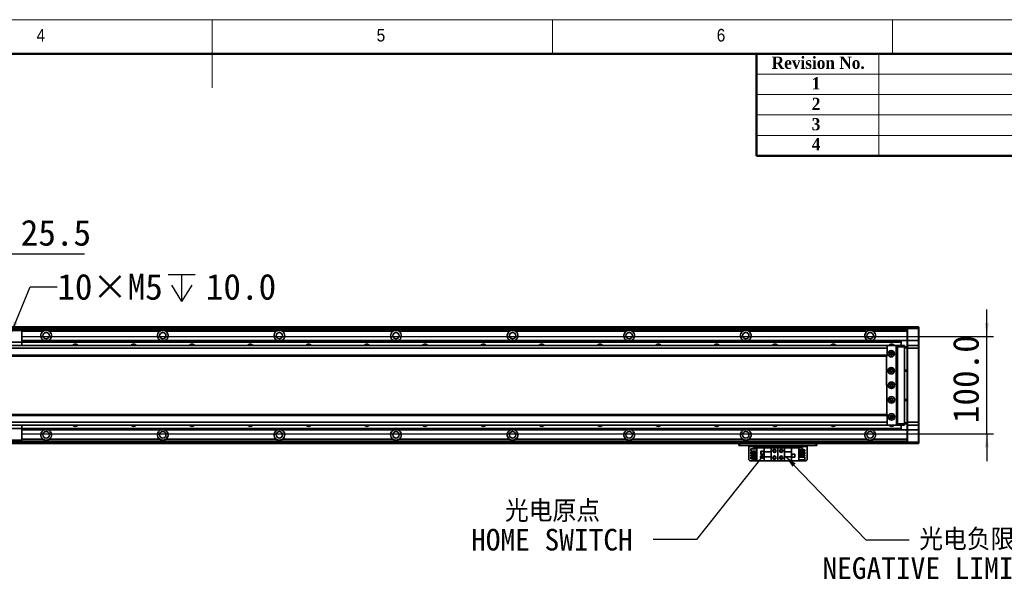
# Model space of a CAD drawing. Header units: millimetres. Extents: x 35 to 2905, y 35 to 2044.
# Tile 6 of 7: x 1272 to 2285, y 1468 to 2044. Entities that reach past the tile are written whole.
import ezdxf

# ---------------------------------------------------------------- set-up
doc = ezdxf.new("R2010")
doc.units = ezdxf.units.MM
doc.header["$LTSCALE"] = 7
doc.layers.add('黑色实线', color=7, linetype='Continuous')
doc.styles.add('SLDTEXTSTYLE1', font='Gothic.ttf', dxfattribs={"width": 0.913})
doc.styles.add('SLDTEXTSTYLE2', font='timesbd.ttf', dxfattribs={"width": 0.933})
doc.styles.add('SLDTEXTSTYLE8', font='txt')
doc.styles.add('SLDTEXTSTYLE9', font='txt', dxfattribs={"bigfont": 'bigfont'})
doc.dimstyles.new('SLDDIMSTYLE0', dxfattribs={"dimtxt": 26.6, "dimasz": 14, "dimexe": 0, "dimexo": 0.0625, "dimgap": 6.65, "dimtad": 2, "dimdec": 1, "dimrnd": 1e-09, "dimzin": 4, "dimdsep": 46, "dimtxsty": 'SLDTEXTSTYLE8', "dimsah": 1, "dimcen": 0.09, "dimadec": 0, "dimazin": 1, "dimtfac": 1, "dimtdec": 1, "dimtmove": 0, "dimatfit": 0, "dimfxl": 0, "dimfrac": 2, "dimtolj": 1, "dimtzin": 12, "dimarcsym": 0})
doc.dimstyles.new('SLDDIMSTYLE1', dxfattribs={"dimtxt": 26.6, "dimasz": 14, "dimexe": 0, "dimexo": 0.0625, "dimgap": 6.65, "dimtad": 2, "dimdec": 1, "dimrnd": 1e-09, "dimzin": 12, "dimdsep": 46, "dimtxsty": 'SLDTEXTSTYLE8', "dimsah": 1, "dimcen": 0.09, "dimadec": 0, "dimazin": 3, "dimtfac": 1, "dimtdec": 1, "dimtmove": 0, "dimatfit": 0, "dimfxl": 0, "dimfrac": 2, "dimtolj": 1, "dimtzin": 12, "dimarcsym": 0})
doc.dimstyles.new('SLDDIMSTYLE2', dxfattribs={"dimtxt": 0.18, "dimasz": 14, "dimexe": 0, "dimexo": 0.0625, "dimgap": 0, "dimtad": 0, "dimtih": 1, "dimtoh": 1, "dimdec": 0, "dimrnd": 1e-09, "dimzin": 0, "dimdsep": 46, "dimtxsty": 'Standard', "dimsah": 1, "dimcen": 0.09, "dimadec": 0, "dimazin": 0, "dimtfac": 14, "dimtdec": 0, "dimtofl": 0, "dimtmove": 0, "dimatfit": 3, "dimfxl": 0, "dimfrac": 2, "dimtolj": 1, "dimtzin": 0, "dimarcsym": 0})
doc.dimstyles.new('SLDDIMSTYLE4', dxfattribs={"dimtxt": 26.6, "dimasz": 14, "dimexe": 0, "dimexo": 0.0625, "dimgap": 6.65, "dimtad": 0, "dimtih": 1, "dimtoh": 1, "dimdec": 1, "dimrnd": 1e-09, "dimzin": 12, "dimdsep": 46, "dimtxsty": 'SLDTEXTSTYLE8', "dimsah": 1, "dimcen": 0, "dimadec": 0, "dimazin": 3, "dimtfac": 1, "dimtdec": 1, "dimtofl": 0, "dimtmove": 0, "dimatfit": 3, "dimfxl": 0, "dimfrac": 2, "dimtolj": 1, "dimtzin": 12, "dimarcsym": 0})
doc.dimstyles.new('SLDDIMSTYLE6', dxfattribs={"dimtxt": 0.18, "dimasz": 4.2, "dimexe": 0, "dimexo": 0.0625, "dimgap": 0, "dimtad": 0, "dimtih": 1, "dimtoh": 1, "dimdec": 0, "dimrnd": 1e-09, "dimzin": 0, "dimdsep": 46, "dimtxsty": 'Standard', "dimblk1": 'DOT', "dimblk2": 'DOT', "dimsah": 1, "dimcen": 0.09, "dimadec": 0, "dimazin": 0, "dimtfac": 4.2, "dimtdec": 0, "dimtofl": 0, "dimtmove": 0, "dimatfit": 3, "dimldrblk": 'DOT', "dimfxl": 0, "dimfrac": 2, "dimtolj": 1, "dimtzin": 0, "dimarcsym": 0})

# ---------------------------------------------------------------- blocks, each defined once
blk = doc.blocks.new('_D_7')
at = {"layer": '黑色实线'}
for p, q in [((2267.1, 1718), (2267.1, 1746)), ((1275.1, 1718), (2274.1, 1718)), ((2267.1, 1618), (2267.1, 1718)), ((1275.1, 1618), (2274.1, 1618)), ((2267.1, 1618), (2267.1, 1590))]:
    blk.add_line(p, q, dxfattribs=at)
for points in [[(2267.1, 1718), (2269.2, 1732), (2265, 1732)], [(2267.1, 1618), (2265, 1604), (2269.2, 1604)]]:
    blk.add_solid(points, dxfattribs=at)
at = {"layer": '黑色实线', "insert": (2232.2, 1629), "char_height": 26.6, "attachment_point": 1, "rotation": 90, "style": 'SLDTEXTSTYLE8'}
blk.add_mtext('100.0', dxfattribs=at)
blk = doc.blocks.new('SW_SYMBOL_HOLE_DEPTH')
at = {"layer": '黑色实线', "color": 0}
for p, q in [((0, 6125), (5600, 6125)), ((2800, 6125), (2800, 525)), ((700, 3885), (2800, 525)), ((4900, 3885), (2800, 525))]:
    blk.add_line(p, q, dxfattribs=at)
blk = doc.blocks.new('_D_9')
at = {"layer": '黑色实线'}
for p, q in [((1262.4, 1719.9), (1282.5, 1769.2)), ((1282.5, 1769.2), (1310.5, 1769.2))]:
    blk.add_line(p, q, dxfattribs=at)
blk.add_solid([(1262.4, 1719.9), (1269.6, 1732.1), (1265.7, 1733.6)], dxfattribs=at)
at = {"layer": '黑色实线', "xscale": 0.004985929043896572, "yscale": 0.004985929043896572, "zscale": 0.004985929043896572}
blk.add_blockref('SW_SYMBOL_HOLE_DEPTH', (1424.5, 1751.5), dxfattribs=at)
at = {"layer": '黑色实线', "char_height": 26.6, "attachment_point": 1, "style": 'SLDTEXTSTYLE8'}
for s, insert in [('10×M5', (1310.5, 1782.6)), ('10.0', (1463.4, 1782.6))]:
    blk.add_mtext(s, dxfattribs=dict(at, insert=insert))
blk = doc.blocks.new('_D_13')
at = {"layer": '黑色实线'}
for p, q in [((1204.6, 1631.5), (1204.6, 1810.3)), ((1230.1, 1631.5), (1230.1, 1810.3)), ((1204.6, 1803.3), (1176.6, 1803.3)), ((1230.1, 1803.3), (1204.6, 1803.3)), ((1230.1, 1803.3), (1338.5, 1803.3))]:
    blk.add_line(p, q, dxfattribs=at)
for points in [[(1204.6, 1803.3), (1190.6, 1805.4), (1190.6, 1801.2)], [(1230.1, 1803.3), (1244.1, 1801.2), (1244.1, 1805.4)]]:
    blk.add_solid(points, dxfattribs=at)
at = {"layer": '黑色实线', "insert": (1272.9, 1838.2), "char_height": 26.6, "attachment_point": 1, "style": 'SLDTEXTSTYLE8'}
blk.add_mtext('25.5', dxfattribs=at)
blk = doc.blocks.new('SW_NOTE_5')
at = {"layer": '黑色实线', "color": 0, "attachment_point": 2}
for s, insert, char_height, style in [('光电原点', (-103.6, 40.3), 22.23, 'SLDTEXTSTYLE9'), ('HOME SWITCH', (-104.2, 10.9), 22.225, 'SLDTEXTSTYLE8')]:
    blk.add_mtext(s, dxfattribs=dict(at, insert=insert, char_height=char_height, style=style))
blk = doc.blocks.new('_DOT')
at = {"color": 0, "linetype": 'ByBlock', "lineweight": -2}
blk.add_line((-0.5, 0), (-1, 0), dxfattribs=at)
at = {"color": 0, "linetype": 'ByBlock', "const_width": 0.5}
blk.add_lwpolyline([(-0.25, 0, 1), (0.25, 0, 1)], format="xyb", close=True, dxfattribs=at)
blk = doc.blocks.new('SW_NOTE_6')
at = {"layer": '黑色实线', "color": 0, "attachment_point": 2}
for s, insert, char_height, style in [('光电负限位', (71.7, 11.5), 22.23, 'SLDTEXTSTYLE9'), ('NEGATIVE LIMIT SWITCH', (69.7, -17.9), 22.225, 'SLDTEXTSTYLE8')]:
    blk.add_mtext(s, dxfattribs=dict(at, insert=insert, char_height=char_height, style=style))

msp = doc.modelspace()

# ---------------------------------------------------------------- linework, layer by layer
at = {"color": 7, "linetype": 'Continuous', "lineweight": 18}
for p, q in [((2905, 2044), (35, 2044)), ((1470, 2044), (1470, 1974)), ((1820, 2009), (1820, 2044)), ((2170, 2044), (2170, 2009)), ((70, 2009), (2870, 2009)), ((2156, 2009), (2156, 1904)), ((2030, 1988), (2870, 1988)), ((2030, 1967), (2870, 1967)), ((2030, 1946), (2870, 1946)), ((2030, 1925), (2870, 1925))]:
    msp.add_line(p, q, dxfattribs=at)
at = {"color": 7, "linetype": 'Continuous', "lineweight": 50}
for p, q in [((2870, 2009), (70, 2009)), ((2030, 2009), (2030, 1904)), ((2870, 1904), (2030, 1904))]:
    msp.add_line(p, q, dxfattribs=at)
at = {"color": 7, "linetype": 'Continuous', "lineweight": 35}
for p, q in [((1274.07, 1724.45), (1084.07, 1724.45)), ((2185.07, 1727.95), (1247.07, 1727.95)), ((1247.07, 1727.75), (2099.07, 1727.75)), ((1247.07, 1727.55), (2099.07, 1727.55)), ((2185.07, 1727.45), (1247.07, 1727.45)), ((2185.07, 1725.45), (1247.07, 1725.45)), ((1274.07, 1724.45), (1274.07, 1712.45)), ((1415.9, 1723.45), (1302.23, 1723.45)), ((1535.9, 1723.45), (1422.23, 1723.45)), ((1655.9, 1723.45), (1542.23, 1723.45)), ((1775.9, 1723.45), (1662.23, 1723.45)), ((1895.9, 1723.45), (1782.23, 1723.45)), ((2015.9, 1723.45), (1902.23, 1723.45)), ((2142.44, 1723.45), (2022.23, 1723.45)), ((2099.07, 1727.75), (2099.07, 1727.55)), ((2099.07, 1727.45), (2099.07, 1727.55)), ((2142.44, 1723.45), (2142.44, 1721.92)), ((2185.07, 1723.45), (2150.23, 1723.45)), ((2185.07, 1727.65), (2185.37, 1727.95)), ((2185.07, 1727.95), (2185.07, 1727.65)), ((2185.07, 1726.45), (2185.07, 1727.65)), ((2185.07, 1726.45), (2185.37, 1726.45)), ((2185.07, 1713.95), (2185.07, 1726.45)), ((2185.37, 1727.95), (2185.37, 1726.45)), ((2185.37, 1727.95), (2196.77, 1727.95)), ((2196.77, 1726.45), (2185.37, 1726.45)), ((2185.37, 1726.45), (2185.37, 1713.95)), ((2196.77, 1726.45), (2196.77, 1727.95)), ((2196.77, 1727.95), (2197.07, 1727.65)), ((2196.77, 1726.45), (2197.07, 1726.45)), ((2196.77, 1713.95), (2196.77, 1726.45)), ((2197.07, 1727.65), (2197.07, 1726.45)), ((2197.07, 1726.45), (2197.07, 1713.95)), ((1274.07, 1713.95), (2179.07, 1713.95)), ((1274.07, 1713.65), (2179.07, 1713.65)), ((1274.07, 1712.75), (2179.07, 1712.75)), ((2179.07, 1713.95), (2179.07, 1713.65)), ((2185.07, 1713.95), (2179.07, 1713.95)), ((2179.07, 1713.65), (2179.07, 1712.75)), ((2179.07, 1712.75), (2179.07, 1712.46)), ((2185.07, 1713.95), (2185.37, 1713.95)), ((2185.07, 1708.65), (2185.07, 1713.95)), ((2185.37, 1713.95), (2185.37, 1708.95)), ((2185.37, 1713.95), (2196.77, 1713.95)), ((2196.77, 1708.95), (2196.77, 1713.95)), ((2196.77, 1713.95), (2197.07, 1713.95)), ((2197.07, 1713.95), (2197.07, 1708.65)), ((2164.57, 1708.95), (193.57, 1708.95)), ((2164.57, 1705.95), (193.57, 1705.95)), ((1274.07, 1712.45), (1084.07, 1712.45)), ((1274.07, 1712.46), (2179.07, 1712.46)), ((1274.07, 1712.45), (1274.07, 1708.95)), ((2164.17, 1708.92), (2163.67, 1708.42)), ((2163.67, 1708.42), (2163.67, 1708.31)), ((2173.17, 1708.97), (2164.17, 1708.92)), ((2164.57, 1708.95), (2164.57, 1708.93)), ((2164.57, 1708.31), (2164.57, 1705.95)), ((2164.57, 1705.95), (2164.57, 1698.95)), ((2164.87, 1708.95), (2164.84, 1708.93)), ((2164.87, 1708.93), (2164.87, 1708.95)), ((2164.87, 1708.95), (2168.87, 1708.95)), ((2173.67, 1708.48), (2173.17, 1708.97)), ((2173.19, 1708.95), (2175.07, 1708.95)), ((2175.07, 1708.65), (2173.5, 1708.65)), ((2174.11, 1627.48), (2173.67, 1708.48)), ((2174.57, 1706.95), (2173.68, 1706.95)), ((2174.57, 1628.95), (2174.57, 1706.95)), ((2175.07, 1707.45), (2175.07, 1708.95)), ((2175.07, 1708.95), (2182.27, 1708.95)), ((2175.07, 1628.45), (2175.07, 1707.45)), ((2182.27, 1707.45), (2175.07, 1707.45)), ((2179.07, 1712.46), (2179.07, 1708.95)), ((2182.27, 1707.45), (2182.27, 1708.95)), ((2182.57, 1708.65), (2182.27, 1708.95)), ((2182.27, 1628.45), (2182.27, 1707.45)), ((2182.57, 1707.45), (2182.27, 1707.45)), ((2182.57, 1708.65), (2182.57, 1707.45)), ((2182.57, 1707.45), (2182.57, 1628.45)), ((2182.57, 1707.45), (2185.07, 1707.45)), ((2185.07, 1706.45), (2182.57, 1706.45)), ((2185.37, 1708.95), (2185.07, 1708.65)), ((2185.07, 1705.95), (2185.07, 1708.65)), ((2185.37, 1705.95), (2185.07, 1705.95)), ((2185.07, 1629.95), (2185.07, 1705.95)), ((2185.37, 1708.95), (2185.37, 1705.95)), ((2185.37, 1708.95), (2196.77, 1708.95)), ((2185.37, 1705.95), (2185.37, 1629.95)), ((2196.77, 1705.95), (2185.37, 1705.95)), ((2196.77, 1705.95), (2196.77, 1708.95)), ((2196.77, 1708.95), (2197.07, 1708.65)), ((2196.77, 1629.95), (2196.77, 1705.95)), ((2196.77, 1705.95), (2197.07, 1705.95)), ((2197.07, 1708.65), (2197.07, 1705.95)), ((2197.07, 1705.95), (2197.07, 1629.95)), ((2164.57, 1698.95), (193.57, 1698.95)), ((193.57, 1697.95), (2164.57, 1697.95)), ((2163.73, 1697.95), (2164.05, 1637.95)), ((2164.57, 1698.95), (2164.57, 1697.95)), ((2170.21, 1700.95), (2167.92, 1700.95)), ((2169.07, 1702.05), (2169.36, 1702.02)), ((2169.07, 1684.55), (2169.58, 1684.47)), ((2182.57, 1683.45), (2185.07, 1683.45)), ((2185.07, 1682.45), (2182.57, 1682.45)), ((2182.57, 1653.45), (2185.07, 1653.45)), ((2185.07, 1652.45), (2182.57, 1652.45)), ((2164.57, 1637.95), (193.57, 1637.95)), ((2164.57, 1636.95), (193.57, 1636.95)), ((2164.57, 1637.95), (2164.57, 1636.95)), ((2164.57, 1636.95), (2164.57, 1629.95)), ((2167.92, 1634.95), (2170.21, 1634.95)), ((2164.57, 1629.95), (193.57, 1629.95)), ((2164.57, 1626.95), (193.57, 1626.95)), ((1274.07, 1623.45), (1084.07, 1623.45)), ((1274.07, 1626.95), (1274.07, 1623.45)), ((1274.07, 1623.45), (1274.07, 1611.45)), ((1274.07, 1623.44), (2179.07, 1623.44)), ((1274.07, 1623.15), (2179.07, 1623.15)), ((1274.07, 1622.25), (2179.07, 1622.25)), ((1274.07, 1621.96), (2179.07, 1621.96)), ((2164.11, 1627.59), (2164.11, 1627.42)), ((2164.11, 1627.42), (2164.61, 1626.93)), ((2164.57, 1629.95), (2164.57, 1627.59)), ((2164.57, 1626.97), (2164.57, 1626.95)), ((2164.61, 1626.93), (2173.61, 1626.97)), ((2175.07, 1626.95), (2169.09, 1626.95)), ((2173.61, 1626.97), (2174.11, 1627.48)), ((2173.88, 1627.25), (2175.07, 1627.25)), ((2174.1, 1628.95), (2174.57, 1628.95)), ((2175.07, 1628.45), (2182.27, 1628.45)), ((2175.07, 1626.95), (2175.07, 1628.45)), ((2182.27, 1626.95), (2175.07, 1626.95)), ((2179.07, 1626.95), (2179.07, 1623.44)), ((2179.07, 1623.44), (2179.07, 1623.15)), ((2179.07, 1623.15), (2179.07, 1622.25)), ((2179.07, 1622.25), (2179.07, 1621.96)), ((2185.07, 1621.96), (2179.07, 1621.96)), ((2182.57, 1628.45), (2182.27, 1628.45)), ((2182.27, 1626.95), (2182.27, 1628.45)), ((2182.57, 1627.25), (2182.27, 1626.95)), ((2182.57, 1629.45), (2185.07, 1629.45)), ((2182.57, 1628.45), (2182.57, 1627.25)), ((2185.07, 1628.45), (2182.57, 1628.45)), ((2185.37, 1629.95), (2185.07, 1629.95)), ((2185.07, 1627.25), (2185.07, 1629.95)), ((2185.37, 1626.95), (2185.07, 1627.25)), ((2185.07, 1621.95), (2185.07, 1627.25)), ((2185.37, 1621.95), (2185.07, 1621.95)), ((2185.07, 1609.45), (2185.07, 1621.95)), ((2185.37, 1629.95), (2196.77, 1629.95)), ((2185.37, 1629.95), (2185.37, 1626.95)), ((2196.77, 1626.95), (2185.37, 1626.95)), ((2185.37, 1626.95), (2185.37, 1621.95)), ((2185.37, 1621.95), (2196.77, 1621.95)), ((2185.37, 1621.95), (2185.37, 1609.45)), ((2196.77, 1629.95), (2197.07, 1629.95)), ((2196.77, 1626.95), (2196.77, 1629.95)), ((2196.77, 1626.95), (2197.07, 1627.25)), ((2196.77, 1621.95), (2196.77, 1626.95)), ((2197.07, 1621.95), (2196.77, 1621.95)), ((2196.77, 1609.45), (2196.77, 1621.95)), ((2197.07, 1629.95), (2197.07, 1627.25)), ((2197.07, 1627.25), (2197.07, 1621.95)), ((2197.07, 1621.95), (2197.07, 1609.45)), ((1274.07, 1611.45), (1084.07, 1611.45)), ((1415.9, 1612.46), (1302.23, 1612.46)), ((1535.9, 1612.46), (1422.23, 1612.46)), ((1655.9, 1612.46), (1542.23, 1612.46)), ((1775.9, 1612.46), (1662.23, 1612.46)), ((1895.9, 1612.46), (1782.23, 1612.46)), ((2015.9, 1612.46), (1902.23, 1612.46)), ((2143.9, 1612.46), (2022.23, 1612.46)), ((2185.07, 1612.46), (2150.23, 1612.46)), ((2185.07, 1610.46), (1189.07, 1610.46)), ((2185.07, 1607.95), (1189.07, 1607.95)), ((2012.07, 1605.95), (2012.07, 1607.95)), ((2013.07, 1605.95), (2012.07, 1605.95)), ((2013.07, 1607.95), (2013.07, 1605.95)), ((2091.07, 1605.95), (2013.07, 1605.95)), ((2022.07, 1605.95), (2022.07, 1604.95)), ((2022.07, 1604.95), (2082.07, 1604.95)), ((2022.07, 1591.15), (2022.07, 1604.95)), ((2024.37, 1602.51), (2030.57, 1602.51)), ((2024.37, 1600.01), (2024.37, 1602.51)), ((2026.77, 1603.45), (2030.57, 1603.45)), ((2026.77, 1602.51), (2026.77, 1603.45)), ((2030.57, 1590.15), (2030.57, 1603.75)), ((2030.57, 1603.75), (2038.12, 1603.75)), ((2045.07, 1603.75), (2038.12, 1603.75)), ((2038.12, 1603.75), (2038.12, 1599.45)), ((2045.07, 1599.45), (2045.07, 1603.75)), ((2052.07, 1603.75), (2045.07, 1603.75)), ((2052.07, 1603.75), (2052.07, 1590.15)), ((2052.07, 1603.75), (2059.07, 1603.75)), ((2059.07, 1603.75), (2059.07, 1599.45)), ((2066.02, 1603.75), (2059.07, 1603.75)), ((2066.02, 1599.45), (2066.02, 1603.75)), ((2073.57, 1603.75), (2066.02, 1603.75)), ((2073.57, 1603.75), (2073.57, 1590.15)), ((2077.37, 1603.45), (2073.57, 1603.45)), ((2079.77, 1601.51), (2073.57, 1601.51)), ((2077.37, 1603.45), (2077.37, 1601.51)), ((2079.77, 1601.51), (2079.77, 1600.01)), ((2082.07, 1604.95), (2082.07, 1605.95)), ((2082.07, 1604.95), (2082.07, 1591.15)), ((2091.07, 1605.95), (2091.07, 1607.95)), ((2092.07, 1605.95), (2091.07, 1605.95)), ((2092.07, 1607.95), (2092.07, 1605.95)), ((2185.37, 1609.45), (2185.07, 1609.45)), ((2185.07, 1608.25), (2185.07, 1609.45)), ((2185.37, 1607.95), (2185.07, 1608.25)), ((2185.07, 1608.25), (2185.07, 1607.95)), ((2185.37, 1609.45), (2196.77, 1609.45)), ((2185.37, 1609.45), (2185.37, 1607.95)), ((2196.77, 1607.95), (2185.37, 1607.95)), ((2197.07, 1609.45), (2196.77, 1609.45)), ((2196.77, 1607.95), (2196.77, 1609.45)), ((2197.07, 1608.25), (2196.77, 1607.95)), ((2197.07, 1609.45), (2197.07, 1608.25)), ((2022.07, 1591.15), (2023.07, 1590.15)), ((2024.37, 1600.01), (2030.57, 1600.01)), ((2024.37, 1597.47), (2024.37, 1598.97)), ((2024.37, 1598.97), (2030.57, 1598.97)), ((2024.37, 1597.47), (2030.57, 1597.47)), ((2024.37, 1596.43), (2030.57, 1596.43)), ((2024.37, 1594.93), (2024.37, 1596.43)), ((2024.37, 1594.93), (2030.57, 1594.93)), ((2024.37, 1592.39), (2024.37, 1593.89)), ((2024.37, 1593.89), (2030.57, 1593.89)), ((2024.37, 1592.39), (2030.57, 1592.39)), ((2026.77, 1598.97), (2026.77, 1600.01)), ((2026.77, 1596.43), (2026.77, 1597.47)), ((2026.77, 1593.89), (2026.77, 1594.93)), ((2026.77, 1590.45), (2026.77, 1592.39)), ((2037.87, 1600.05), (2034.67, 1600.05)), ((2034.67, 1600.05), (2034.67, 1596.85)), ((2034.67, 1596.85), (2037.87, 1596.85)), ((2034.77, 1599.95), (2034.77, 1596.95)), ((2037.77, 1599.95), (2034.77, 1599.95)), ((2034.77, 1596.95), (2037.77, 1596.95)), ((2037.77, 1596.95), (2037.77, 1599.95)), ((2037.87, 1596.85), (2037.87, 1600.05)), ((2045.07, 1599.45), (2038.12, 1599.45)), ((2038.12, 1594.45), (2038.12, 1599.45)), ((2038.12, 1594.45), (2045.07, 1594.45)), ((2038.12, 1594.45), (2038.12, 1590.15)), ((2045.07, 1599.45), (2045.07, 1594.45)), ((2045.07, 1590.15), (2045.07, 1594.45)), ((2066.02, 1599.45), (2059.07, 1599.45)), ((2059.07, 1594.45), (2059.07, 1599.45)), ((2059.07, 1594.45), (2066.02, 1594.45)), ((2059.07, 1594.45), (2059.07, 1590.15)), ((2066.02, 1599.45), (2066.02, 1594.45)), ((2066.02, 1590.15), (2066.02, 1594.45)), ((2069.47, 1597.05), (2066.27, 1597.05)), ((2066.27, 1597.05), (2066.27, 1593.85)), ((2066.27, 1593.85), (2069.47, 1593.85)), ((2069.37, 1596.95), (2066.37, 1596.95)), ((2066.37, 1596.95), (2066.37, 1593.95)), ((2066.37, 1593.95), (2069.37, 1593.95)), ((2069.37, 1593.95), (2069.37, 1596.95)), ((2069.47, 1593.85), (2069.47, 1597.05)), ((2079.77, 1600.01), (2073.57, 1600.01)), ((2079.77, 1598.97), (2073.57, 1598.97)), ((2079.77, 1597.47), (2073.57, 1597.47)), ((2079.77, 1596.43), (2073.57, 1596.43)), ((2079.77, 1594.93), (2073.57, 1594.93)), ((2079.77, 1593.89), (2073.57, 1593.89)), ((2079.77, 1591.39), (2073.57, 1591.39)), ((2077.37, 1600.01), (2077.37, 1598.97)), ((2077.37, 1597.47), (2077.37, 1596.43)), ((2077.37, 1594.93), (2077.37, 1593.89)), ((2077.37, 1591.39), (2077.37, 1590.45)), ((2079.77, 1598.97), (2079.77, 1597.47)), ((2079.77, 1596.43), (2079.77, 1594.93)), ((2079.77, 1593.89), (2079.77, 1591.39)), ((2081.07, 1590.15), (2082.07, 1591.15)), ((2030.57, 1590.15), (2023.07, 1590.15)), ((2026.77, 1590.45), (2030.57, 1590.45)), ((2030.57, 1590.15), (2038.12, 1590.15)), ((2038.12, 1590.15), (2045.07, 1590.15)), ((2052.07, 1590.15), (2045.07, 1590.15)), ((2052.07, 1590.15), (2059.07, 1590.15)), ((2059.07, 1590.15), (2066.02, 1590.15)), ((2073.57, 1590.15), (2066.02, 1590.15)), ((2077.37, 1590.45), (2073.57, 1590.45)), ((2081.07, 1590.15), (2073.57, 1590.15))]:
    msp.add_line(p, q, dxfattribs=at)
at = {"color": 8, "linetype": 'Continuous', "lineweight": 35}
for p, q in [((2185.07, 1726.95), (1247.07, 1726.95)), ((1295.9, 1723.45), (1274.07, 1723.45)), ((1295.9, 1612.46), (1274.07, 1612.46)), ((2185.07, 1608.95), (1189.07, 1608.95))]:
    msp.add_line(p, q, dxfattribs=at)
at = {"color": 7, "linetype": 'Continuous', "lineweight": 35, "flags": 128}
msp.add_lwpolyline([(2169.07, 1669.55), (2169.68, 1669.43), (2169.92, 1669.3)], dxfattribs=at)
at = {"color": 7, "linetype": 'Continuous', "lineweight": 35}
for centre, radius in [((1299.07, 1718.95), 3.3), ((1419.07, 1718.95), 3.3), ((1539.07, 1718.95), 3.3), ((1659.07, 1718.95), 3.3), ((1779.07, 1718.95), 3.3), ((1899.07, 1718.95), 3.3), ((2019.07, 1718.95), 3.3), ((2147.07, 1718.95), 3.3), ((2168.72, 1700.45), 3.36), ((2168.72, 1700.45), 1.7), ((2169.07, 1700.45), 1.25), ((2168.81, 1682.95), 3.36), ((2168.81, 1682.95), 1.7), ((2169.07, 1682.95), 1.25), ((2168.89, 1667.95), 3.36), ((2168.89, 1667.95), 1.7), ((2169.07, 1667.95), 1.25), ((2168.97, 1652.95), 3.36), ((2168.97, 1652.95), 1.7), ((2169.07, 1652.95), 1.6), ((2169.07, 1652.95), 1.25), ((2169.07, 1635.45), 3.36), ((2169.07, 1635.45), 1.7), ((2169.07, 1635.45), 1.6), ((2169.07, 1635.45), 1.25), ((1299.07, 1616.95), 3.3), ((1419.07, 1616.95), 3.3), ((1539.07, 1616.95), 3.3), ((1659.07, 1616.95), 3.3), ((1779.07, 1616.95), 3.3), ((1899.07, 1616.95), 3.3), ((2019.07, 1616.95), 3.3), ((2147.07, 1616.95), 3.3), ((2048.57, 1600.45), 1.75), ((2048.57, 1600.45), 1.25), ((2055.57, 1600.45), 1.75), ((2055.57, 1600.45), 1.25), ((2048.57, 1593.45), 1.75), ((2048.57, 1593.45), 1.25), ((2055.57, 1593.45), 1.75), ((2055.57, 1593.45), 1.25)]:
    msp.add_circle(centre, radius, dxfattribs=at)
for centre, radius, start, end in [((1299.07, 1718.95), 5.5, 125.18979, 245.50882), ((1299.07, 1718.95), 5.5, 294.49118, 54.81021), ((1419.07, 1718.95), 5.5, 125.18979, 245.50882), ((1419.07, 1718.95), 5.5, 294.49118, 54.81021), ((1539.07, 1718.95), 5.5, 125.18979, 245.50882), ((1539.07, 1718.95), 5.5, 294.49118, 54.81021), ((1659.07, 1718.95), 5.5, 125.18979, 245.50882), ((1659.07, 1718.95), 5.5, 294.49118, 54.81021), ((1779.07, 1718.95), 5.5, 125.18979, 245.50882), ((1779.07, 1718.95), 5.5, 294.49118, 54.81021), ((1899.07, 1718.95), 5.5, 125.18979, 245.50882), ((1899.07, 1718.95), 5.5, 294.49118, 54.81021), ((2019.07, 1718.95), 5.5, 125.18979, 245.50882), ((2019.07, 1718.95), 5.5, 294.49118, 54.81021), ((2147.07, 1718.95), 5.5, 294.49118, 54.81021), ((2147.07, 1718.95), 5.5, 147.32079, 245.50882), ((1329.07, 1706.45), 3.75, 41.91572, 138.08428), ((1389.07, 1706.45), 3.75, 41.91572, 138.08428), ((1449.07, 1706.45), 3.75, 41.91572, 138.08428), ((1509.07, 1706.45), 3.75, 41.91572, 138.08428), ((1569.07, 1706.45), 3.75, 41.91572, 138.08428), ((1629.07, 1706.45), 3.75, 41.91572, 138.08428), ((1689.07, 1706.45), 3.75, 41.91572, 138.08428), ((1749.07, 1706.45), 3.75, 41.91572, 138.08428), ((1809.07, 1706.45), 3.75, 41.91572, 138.08428), ((1869.07, 1706.45), 3.75, 41.91572, 138.08428), ((1929.07, 1706.45), 3.75, 41.91572, 138.08428), ((1989.07, 1706.45), 3.75, 41.91572, 138.08428), ((2049.07, 1706.45), 3.75, 41.91572, 138.08428), ((2109.07, 1706.45), 3.75, 41.91572, 138.08428), ((2169.07, 1706.45), 3.75, 41.91573, 138.08427), ((2169.07, 1700.45), 1.6, 90, 280.8667), ((2169.07, 1682.95), 1.6, 90, 289.0593), ((2169.07, 1667.95), 1.6, 90, 302.53732), ((1299.07, 1616.95), 5.5, 114.49118, 234.81021), ((1299.07, 1616.95), 5.5, 305.18979, 65.50882), ((1329.07, 1629.46), 3.75, 221.91572, 318.08428), ((1389.07, 1629.46), 3.75, 221.91572, 318.08428), ((1419.07, 1616.95), 5.5, 114.49118, 234.81021), ((1419.07, 1616.95), 5.5, 305.18979, 65.50882), ((1449.07, 1629.46), 3.75, 221.91572, 318.08428), ((1509.07, 1629.46), 3.75, 221.91572, 318.08428), ((1539.07, 1616.95), 5.5, 114.49118, 234.81021), ((1539.07, 1616.95), 5.5, 305.18979, 65.50882), ((1569.07, 1629.46), 3.75, 221.91572, 318.08428), ((1629.07, 1629.46), 3.75, 221.91572, 318.08428), ((1659.07, 1616.95), 5.5, 114.49118, 234.81021), ((1659.07, 1616.95), 5.5, 305.18979, 65.50882), ((1689.07, 1629.46), 3.75, 221.91572, 318.08428), ((1749.07, 1629.46), 3.75, 221.91572, 318.08428), ((1779.07, 1616.95), 5.5, 114.49118, 234.81021), ((1779.07, 1616.95), 5.5, 305.18979, 65.50882), ((1809.07, 1629.46), 3.75, 221.91572, 318.08428), ((1869.07, 1629.46), 3.75, 221.91572, 318.08428), ((1899.07, 1616.95), 5.5, 114.49118, 234.81021), ((1899.07, 1616.95), 5.5, 305.18979, 65.50882), ((1929.07, 1629.46), 3.75, 221.91572, 318.08428), ((1989.07, 1629.46), 3.75, 221.91572, 318.08428), ((2019.07, 1616.95), 5.5, 114.49118, 234.81021), ((2019.07, 1616.95), 5.5, 305.18979, 65.50882), ((2049.07, 1629.46), 3.75, 221.91572, 318.08428), ((2109.07, 1629.46), 3.75, 221.91572, 318.08428), ((2147.07, 1616.95), 5.5, 114.49118, 234.81021), ((2147.07, 1616.95), 5.5, 305.18979, 65.50882), ((2169.07, 1629.46), 3.75, 221.91573, 318.08427)]:
    msp.add_arc(centre, radius, start, end, dxfattribs=at)
for points, knots in [([(1302.23, 1723.45), (1301.78, 1723.71), (1300.83, 1724.27), (1299.14, 1724.53), (1297.4, 1724.31), (1296.4, 1723.73), (1295.9, 1723.45)], [0, 0, 0, 0, 0.2356941, 0.4864639, 0.7448509, 1, 1, 1, 1]), ([(1422.23, 1723.45), (1421.78, 1723.71), (1420.83, 1724.27), (1419.14, 1724.53), (1417.4, 1724.31), (1416.4, 1723.73), (1415.9, 1723.45)], [0, 0, 0, 0, 0.2356941, 0.4864639, 0.7448509, 1, 1, 1, 1]), ([(1542.23, 1723.45), (1541.78, 1723.71), (1540.83, 1724.27), (1539.14, 1724.53), (1537.4, 1724.31), (1536.4, 1723.73), (1535.9, 1723.45)], [0, 0, 0, 0, 0.2356941, 0.4864639, 0.7448509, 1, 1, 1, 1]), ([(1662.23, 1723.45), (1661.78, 1723.71), (1660.83, 1724.27), (1659.14, 1724.53), (1657.4, 1724.31), (1656.4, 1723.73), (1655.9, 1723.45)], [0, 0, 0, 0, 0.2356941, 0.4864639, 0.7448509, 1, 1, 1, 1]), ([(1782.23, 1723.45), (1781.78, 1723.71), (1780.83, 1724.27), (1779.14, 1724.53), (1777.4, 1724.31), (1776.4, 1723.73), (1775.9, 1723.45)], [0, 0, 0, 0, 0.2356941, 0.4864639, 0.7448509, 1, 1, 1, 1]), ([(1902.23, 1723.45), (1901.78, 1723.71), (1900.83, 1724.27), (1899.14, 1724.53), (1897.4, 1724.31), (1896.4, 1723.73), (1895.9, 1723.45)], [0, 0, 0, 0, 0.2356941, 0.4864639, 0.7448509, 1, 1, 1, 1]), ([(2022.23, 1723.45), (2021.78, 1723.71), (2020.83, 1724.27), (2019.14, 1724.53), (2017.4, 1724.31), (2016.4, 1723.73), (2015.9, 1723.45)], [0, 0, 0, 0, 0.2356664, 0.4864575, 0.7448311, 1, 1, 1, 1]), ([(2145.71, 1724.28), (2145.71, 1724.42), (2145.72, 1724.72), (2145.64, 1725.07), (2145.44, 1725.3), (2145.1, 1725.41), (2144.67, 1725.44), (2144.15, 1725.44), (2143.6, 1725.44), (2143.1, 1725.42), (2142.72, 1725.32), (2142.51, 1725.11), (2142.42, 1724.79), (2142.41, 1724.34), (2142.43, 1723.87), (2142.44, 1723.56), (2142.44, 1723.45)], [0, 0, 0, 0, 0.0682984, 0.1426255, 0.2173193, 0.2836642, 0.3515533, 0.425901, 0.5038713, 0.5821405, 0.6581561, 0.7271082, 0.7929556, 0.8659888, 0.9526987, 1, 1, 1, 1]), ([(2145.71, 1724.28), (2145.7, 1724.28), (2145.67, 1724.27), (2145.48, 1724.22), (2145.12, 1724.1), (2144.66, 1723.91), (2144.15, 1723.63), (2143.61, 1723.25), (2143.06, 1722.75), (2142.69, 1722.3), (2142.5, 1722.01), (2142.45, 1721.95), (2142.44, 1721.92)], [0, 0, 0, 0, 0.0597126, 0.1572979, 0.2547763, 0.3532053, 0.4568523, 0.5733497, 0.711975, 0.8767889, 0.9530829, 1, 1, 1, 1]), ([(2150.23, 1723.45), (2149.78, 1723.71), (2148.83, 1724.26), (2147.23, 1724.54), (2146.19, 1724.36), (2145.71, 1724.28)], [0, 0, 0, 0, 0.3356287, 0.69270051, 1, 1, 1, 1]), ([(1295.9, 1612.46), (1296.36, 1612.19), (1297.3, 1611.63), (1298.99, 1611.37), (1300.73, 1611.59), (1301.74, 1612.17), (1302.23, 1612.46)], [0, 0, 0, 0, 0.2356941, 0.4864639, 0.7448509, 1, 1, 1, 1]), ([(1415.9, 1612.46), (1416.36, 1612.19), (1417.3, 1611.63), (1418.99, 1611.37), (1420.73, 1611.59), (1421.74, 1612.17), (1422.23, 1612.46)], [0, 0, 0, 0, 0.2356941, 0.4864639, 0.7448509, 1, 1, 1, 1]), ([(1535.9, 1612.46), (1536.36, 1612.19), (1537.3, 1611.63), (1538.99, 1611.37), (1540.73, 1611.59), (1541.74, 1612.17), (1542.23, 1612.46)], [0, 0, 0, 0, 0.2356941, 0.4864639, 0.7448509, 1, 1, 1, 1]), ([(1655.9, 1612.46), (1656.36, 1612.19), (1657.3, 1611.63), (1658.99, 1611.37), (1660.73, 1611.59), (1661.74, 1612.17), (1662.23, 1612.46)], [0, 0, 0, 0, 0.2356941, 0.4864639, 0.7448509, 1, 1, 1, 1]), ([(1775.9, 1612.46), (1776.36, 1612.19), (1777.3, 1611.63), (1778.99, 1611.37), (1780.73, 1611.59), (1781.74, 1612.17), (1782.23, 1612.46)], [0, 0, 0, 0, 0.2356941, 0.4864639, 0.7448509, 1, 1, 1, 1]), ([(1895.9, 1612.46), (1896.36, 1612.19), (1897.3, 1611.63), (1898.99, 1611.37), (1900.73, 1611.59), (1901.74, 1612.17), (1902.23, 1612.46)], [0, 0, 0, 0, 0.2356941, 0.4864639, 0.7448509, 1, 1, 1, 1]), ([(2015.9, 1612.46), (2016.36, 1612.19), (2017.3, 1611.63), (2018.99, 1611.37), (2020.73, 1611.59), (2021.74, 1612.17), (2022.23, 1612.46)], [0, 0, 0, 0, 0.23569784, 0.48648896, 0.74486263, 1, 1, 1, 1]), ([(2143.9, 1612.46), (2144.36, 1612.19), (2145.3, 1611.63), (2146.99, 1611.37), (2148.73, 1611.59), (2149.74, 1612.17), (2150.23, 1612.46)], [0, 0, 0, 0, 0.2356978, 0.4864542, 0.7448627, 1, 1, 1, 1])]:
    msp.add_open_spline(points, degree=3, knots=knots, dxfattribs=at)

# ---------------------------------------------------------------- block references
at = {"layer": '黑色实线', "color": 7}
for name, p in [('SW_NOTE_5', (1923.74, 1509.31)), ('SW_NOTE_6', (2187.06, 1508.91))]:
    msp.add_blockref(name, p, dxfattribs=at)

# ---------------------------------------------------------------- texts
at = {"color": 7, "linetype": 'Continuous', "lineweight": 0, "attachment_point": 1}
for s, insert, char_height, style in [('4', (1289.17, 2034.52), 12.96, 'SLDTEXTSTYLE1'), ('5', (1639.17, 2034.52), 12.96, 'SLDTEXTSTYLE1'), ('6', (1989.17, 2034.52), 12.96, 'SLDTEXTSTYLE1'), ('Revision No.', (2045.74, 2006.01), 12.6, 'SLDTEXTSTYLE2'), ('1', (2086.96, 1984.85), 12.6, 'SLDTEXTSTYLE2'), ('2', (2086.96, 1963.68), 12.6, 'SLDTEXTSTYLE2'), ('3', (2086.96, 1942.82), 12.6, 'SLDTEXTSTYLE2'), ('4', (2086.96, 1922.31), 12.6, 'SLDTEXTSTYLE2')]:
    msp.add_mtext(s, dxfattribs=dict(at, insert=insert, char_height=char_height, style=style))

# ---------------------------------------------------------------- dimensions: what is measured, and where the dimension line sits
at = {"layer": '黑色实线'}
dim = msp.add_linear_dim(base=(1204.57, 1803.32), p1=(1230.07, 1622.59), p2=(1204.57, 1622.59), dimstyle='SLDDIMSTYLE1', dxfattribs=at)
dim.commit()
dim.dimension.update_dxf_attribs({"geometry": '_D_13', "text_midpoint": (1305.7, 1803.32), "dimtype": 160})
dim = msp.add_diameter_dim_2p(p1=(1260.77, 1716.01), p2=(1262.36, 1719.89), text='10×M5{\\fGDT;x}10.0', dimstyle='SLDDIMSTYLE4', override={"dimpost": '<>'}, dxfattribs=at)
dim.commit()
dim.dimension.update_dxf_attribs({"geometry": '_D_9', "text_midpoint": (1419.73, 1769.16), "dimtype": 163})
dim = msp.add_linear_dim(base=(2267.07, 1717.95), p1=(1266.21, 1617.95), p2=(1266.21, 1717.95), angle=90, dimstyle='SLDDIMSTYLE0', dxfattribs=at)
dim.commit()
dim.dimension.update_dxf_attribs({"geometry": '_D_7', "text_midpoint": (2267.07, 1671.41), "dimtype": 160})

# ---------------------------------------------------------------- leaders
at = {"layer": '黑色实线', "color": 7}
for points, dimstyle in [([(2035.5, 1594.07), (1968.19, 1509.31), (1923.74, 1509.31)], 'SLDDIMSTYLE6'), ([(2059.07, 1595.88), (2142.61, 1508.91), (2187.06, 1508.91)], 'SLDDIMSTYLE2')]:
    msp.add_leader(points, dimstyle=dimstyle, dxfattribs=at)

doc.saveas('drawing.dxf')
